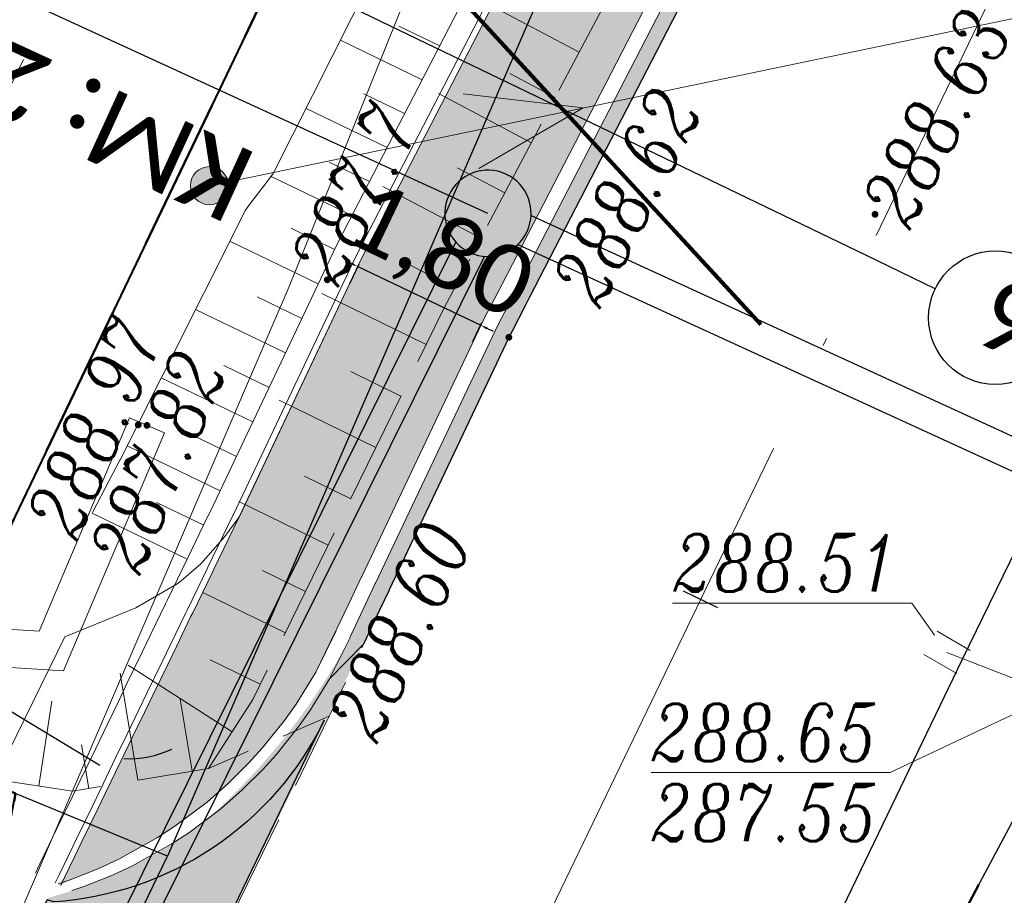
# Model space of a CAD drawing. Header units: metres. Extents: x -1 to 7476305, y 0 to 5497191.
# Tile 84 of 115: x 7475223 to 7475236, y 5497001 to 5497012. Entities that reach past the tile are written whole.
import ezdxf
from ezdxf.enums import TextEntityAlignment as Align

# ---------------------------------------------------------------- set-up
doc = ezdxf.new("R2010")
doc.units = ezdxf.units.M
for name, pattern in [('420-500', [1.5, 1, -0.5]), ('ACAD_ISO04W100', [30, 24, -3, 0, -3]), ('EGBO02-500', [2.5, 1.5, -1]), ('KTJZ01-500', [2, 1.5, -0.5])]:
    doc.linetypes.add(name, pattern=pattern)
for name, color, linetype, lineweight, true_color in [('BUBZ01_1', 7, 'Continuous', 5, 0x0a0909), ('BUIB02_01', 7, 'Continuous', 5, 0x0a0909), ('EGBD03', 7, 'Continuous', 5, 0x0a0909), ('EGBO02', 7, 'Continuous', 5, 0x0a0909), ('KTJZ01', 7, 'Continuous', 5, 0x0a0909), ('KTKR01', 7, 'Continuous', 5, 0x0a0909), ('RTPW01', 7, 'Continuous', 5, 0x0a0909), ('RTPW02', 7, 'Continuous', 5, 0x0a0909), ('suepnn', 7, 'Continuous', 5, 0x0a0909), ('SUPG_01', 7, 'Continuous', 5, 0x0a0909), ('SUPK_01', 7, 'Continuous', 5, 0x0a0909), ('SUSM04_01_T', 7, 'Continuous', 5, 0x0a0909), ('SUUS05', 7, 'Continuous', 5, 0x0a0909), ('SUUS15_05_K', 7, 'Continuous', 5, 0x0a0909)]:
    doc.layers.add(name, color=color, linetype=linetype, lineweight=lineweight, true_color=true_color)
for name, color, linetype in [('C-DROGI-KORYTARZE', 7, 'Continuous'), ('C-DROGI-PRZEKROJE', 7, 'Continuous'), ('C-DROGI-SYTUACJA', 7, 'Continuous'), ('C-DROGI-SYTUACJA-ETYKIETY', 7, 'Continuous'), ('C-SIECI-RURY', 150, 'Continuous'), ('C-SIECI-STRUKTURY', 150, 'Continuous'), ('C-SIECI-STRUKTURY-ETYKIETY', 154, 'Continuous'), ('D_ naprawakonstrukcji', 7, 'Continuous'), ('D_Granice pasa drogowego', 30, '420-500'), ('D_Linia charakterystyczna', 10, 'Continuous'), ('D_Skarpa przy palisadach', 7, 'Continuous'), ('D_wymiary', 7, 'Continuous'), ('S-5_wymiary', 6, 'Continuous')]:
    doc.layers.add(name, color=color, linetype=linetype)
for name, color, linetype, lineweight in [('C-ROAD-TEXT', 1, 'Continuous', 13), ('S-1_proj_obrzeze', 11, 'Continuous', 30), ('S-5_opis_poprzeczka', 7, 'Continuous', 25)]:
    doc.layers.add(name, color=color, linetype=linetype, lineweight=lineweight)
doc.styles.add('! rom po 1.8mm', font='calibri.ttf', dxfattribs={"height": 0.9})
doc.styles.add('KAMIL', font='calibri.ttf', dxfattribs={"height": 0.75})
doc.styles.add('romans_pochyl', font='calibri.ttf', dxfattribs={"height": 0.75})
doc.styles.add('Style-ITALIC_1250', font='ITALIC_1250.shx')
doc.dimstyles.new('! 500', dxfattribs={"dimscale": 5, "dimtxt": 0.9, "dimasz": 0.18, "dimexe": 0.08, "dimexo": 0.04, "dimgap": 0.07, "dimtad": 1, "dimzin": 1, "dimtxsty": '! rom po 1.8mm', "dimcen": 0.09, "dimclrd": 256, "dimclre": 256, "dimclrt": 256, "dimazin": 1, "dimtfac": 1, "dimtix": 1, "dimtmove": 1, "dimatfit": 1, "dimfxl": 0.2, "dimlwd": -1, "dimlwe": -1, "dimarcsym": 0})

# ---------------------------------------------------------------- blocks, each defined once
blk = doc.blocks.new('*D103')
at = {"layer": 'D_wymiary', "transparency": 16777216}
for p, q in [((7475227.459, 5497009.009), (7475227.378, 5497009.047)), ((7475227.439, 5497008.757), (7475227.558, 5497009.006)), ((7475227.541, 5497008.97), (7475229.151, 5497008.201)), ((7475229.049, 5497007.988), (7475229.168, 5497008.237)), ((7475229.232, 5497008.162), (7475229.313, 5497008.123))]:
    blk.add_line(p, q, dxfattribs=at)
at = {"layer": 'D_wymiary', "lineweight": 30, "transparency": 16777216}
for points in [[(7475227.466, 5497009.022), (7475227.453, 5497008.995), (7475227.541, 5497008.97)], [(7475229.238, 5497008.176), (7475229.225, 5497008.148), (7475229.151, 5497008.201)]]:
    blk.add_solid(points, dxfattribs=at)
at = {"layer": 'Defpoints', "color": 0, "lineweight": 30, "transparency": 16777216}
for p in [(7475227.43, 5497008.738, 288.74), (7475229.151, 5497008.201), (7475229.04, 5497007.97, 288.712)]:
    blk.add_point(p, dxfattribs=at)
at = {"layer": 'D_wymiary', "lineweight": 30, "transparency": 16777216, "insert": (7475228.6, 5497009.118), "char_height": 0.9, "attachment_point": 5, "rotation": 334.4728, "style": '! rom po 1.8mm'}
blk.add_mtext('1,80', dxfattribs=at)
blk = doc.blocks.new('*D107')
at = {"layer": 'D_Skarpa przy palisadach', "transparency": 16777216}
for p, q in [((7475202.219, 5497015.798), (7475239.616, 5497077.7)), ((7475261.652, 5497064.493), (7475239.628, 5497077.798)), ((7475224.163, 5497002.436), (7475202.139, 5497015.741))]:
    blk.add_line(p, q, dxfattribs=at)
at = {"layer": 'D_Skarpa przy palisadach', "lineweight": 30, "transparency": 16777216}
for points in [[(7475239.603, 5497077.708), (7475239.629, 5497077.692), (7475239.662, 5497077.777)], [(7475202.207, 5497015.805), (7475202.232, 5497015.79), (7475202.173, 5497015.721)]]:
    blk.add_solid(points, dxfattribs=at)
at = {"layer": 'Defpoints', "color": 0, "lineweight": 30, "transparency": 16777216}
for p in [(7475239.662, 5497077.777), (7475261.669, 5497064.482), (7475224.18, 5497002.426)]:
    blk.add_point(p, dxfattribs=at)
at = {"layer": 'D_Skarpa przy palisadach', "lineweight": 30, "transparency": 16777216, "insert": (7475219.717, 5497047.474), "char_height": 0.9, "attachment_point": 5, "rotation": 58.8631, "style": '! rom po 1.8mm'}
blk.add_mtext('Miejsce do wymijania sie osób ze szczególnymi potrzebami\\Pdł. 72,50m', dxfattribs=at)
blk = doc.blocks.new('510_1')
at = {"layer": 'SUSM04_01_T', "linetype": 'Continuous', "lineweight": 13, "true_color": 0x7a7a7a}
h = blk.add_hatch(color=8, dxfattribs=at)
edge = h.paths.add_edge_path()
edge.add_arc((0, 0), 0.25, 0, 360)
at = {"layer": 'SUSM04_01_T', "color": 18, "linetype": 'Continuous', "lineweight": 13, "true_color": 0x0a0909}
blk.add_circle((0, 0), 0.25, dxfattribs=at)
blk = doc.blocks.new('RTPW02')
at = {"layer": 'RTPW02', "linetype": 'Continuous', "lineweight": 13, "true_color": 0x0a0909}
h = blk.add_hatch(color=18, dxfattribs=at)
edge = h.paths.add_edge_path()
edge.add_arc((0, 0), 0.045, 0, 360)
blk = doc.blocks.new('RTPW01')
at = {"layer": 'RTPW01', "linetype": 'Continuous', "lineweight": 13, "true_color": 0x0a0909}
h = blk.add_hatch(color=18, dxfattribs=at)
edge = h.paths.add_edge_path()
edge.add_arc((0, 0), 0.045, 0, 360)
blk = doc.blocks.new('MDCP_klauzula')
at = {"layer": 'BUBZ01_1', "color": 252, "linetype": 'Continuous', "lineweight": 18}
for p, q in [((7475229.285, 5497012.388), (7475230.441, 5497011.777)), ((7475229.534, 5497011.498), (7475230.128, 5497011.184)), ((7475228.597, 5497011.235), (7475229.815, 5497010.592)), ((7475228.841, 5497010.265), (7475229.467, 5497009.934)), ((7475227.871, 5497010.019), (7475229.154, 5497009.341)), ((7475228.148, 5497009.031), (7475228.806, 5497008.683)), ((7475227.07, 5497008.616), (7475228.436, 5497007.948)), ((7475227.449, 5497007.596), (7475228.107, 5497007.275)), ((7475226.512, 5497007.219), (7475227.778, 5497006.601)), ((7475226.841, 5497006.224), (7475227.448, 5497005.927)), ((7475225.983, 5497005.892), (7475227.152, 5497005.32)), ((7475226.294, 5497004.989), (7475226.856, 5497004.714)), ((7475225.509, 5497004.704), (7475226.592, 5497004.175)), ((7475225.606, 5497003.822), (7475226.263, 5497003.501)), ((7475224.535, 5497003.749), (7475225.895, 5497002.879)), ((7475224.427, 5497003.645), (7475224.66, 5497002.244)), ((7475223.533, 5497003.278), (7475223.364, 5497002.169)), ((7475225.216, 5497003.305), (7475225.373, 5497002.362)), ((7475223.923, 5497002.709), (7475224.019, 5497002.137))]:
    blk.add_line(p, q, dxfattribs=at)
at = {"layer": 'BUIB02_01', "color": 252, "linetype": 'Continuous', "lineweight": 18}
blk.add_line((7475225.009, 5497006.792), (7475224.549, 5497006.988), dxfattribs=at)
at = {"layer": 'BUIB02_01', "color": 252, "linetype": 'Continuous', "lineweight": 18, "flags": 128}
for points in [[(7475212.498, 5497013.862), (7475212.259, 5497010.952), (7475213.901, 5497006.722), (7475216.297, 5497005.109), (7475217.556, 5497004.648), (7475219.573, 5497003.934), (7475223.688, 5497003.675), (7475225.009, 5497006.792)], [(7475212.996, 5497013.822), (7475212.767, 5497011.026), (7475214.311, 5497007.05), (7475216.525, 5497005.557), (7475217.726, 5497005.118), (7475219.675, 5497004.428), (7475223.366, 5497004.197), (7475224.549, 5497006.988)]]:
    blk.add_lwpolyline(points, dxfattribs=at)
at = {"layer": 'EGBD03', "color": 96, "linetype": 'Continuous', "lineweight": 30, "flags": 128}
blk.add_lwpolyline([(7475195.322, 5497011.875), (7475204.23, 5497005.84), (7475212.67, 5497002.75), (7475220.52, 5496999.87), (7475222.491, 5496999.056), (7475223.74, 5496998.54), (7475225.05, 5497001.25)], dxfattribs=at)
at = {"layer": 'KTJZ01', "color": 252, "linetype": 'KTJZ01-500', "lineweight": 18, "flags": 128}
for points in [[(7474940.948, 5496678.227), (7474942.744, 5496679.768), (7474947.468, 5496684.472), (7474951.738, 5496688.783), (7474958.027, 5496695.193), (7474962.097, 5496699.235), (7474965.673, 5496702.794), (7474969.754, 5496707.034), (7474981.843, 5496719.552), (7474986.871, 5496724.456), (7474990.284, 5496728.016), (7474993.046, 5496730.57), (7474995.803, 5496733.399), (7474999.755, 5496737.308), (7475005.043, 5496742.399), (7475009.082, 5496746.263), (7475016.386, 5496752.922), (7475018.661, 5496754.834), (7475020.089, 5496756.127), (7475022.831, 5496758.571), (7475025.815, 5496761.182), (7475031.927, 5496766.616), (7475037.923, 5496771.877), (7475045.276, 5496778.075), (7475048.776, 5496780.871), (7475053.275, 5496784.409), (7475057.865, 5496787.982), (7475065.68, 5496793.821), (7475071.675, 5496798.251), (7475080.197, 5496804.617), (7475085.951, 5496808.863), (7475092.068, 5496813.415), (7475094.463, 5496815.318), (7475099.029, 5496818.877), (7475104.515, 5496823.229), (7475105.014, 5496823.868), (7475110.261, 5496828.106), (7475116.671, 5496833.487), (7475121.299, 5496837.758), (7475127.388, 5496843.57), (7475133.626, 5496849.85), (7475138.23, 5496854.845), (7475143.855, 5496861.074), (7475148.205, 5496866.026), (7475154.747, 5496873.863), (7475160.368, 5496880.935), (7475164.02, 5496885.897), (7475167.465, 5496890.774), (7475169.395, 5496893.556), (7475177.645, 5496905.781), (7475183.716, 5496915.79), (7475187.356, 5496922.37), (7475191.312, 5496929.431), (7475194.505, 5496935.684), (7475198.366, 5496943.242), (7475201.584, 5496949.716), (7475204.91, 5496956.567), (7475209.898, 5496967.043), (7475214.268, 5496976.102), (7475219.085, 5496986.161), (7475221.068, 5496990.37), (7475223.563, 5496995.716), (7475227.167, 5497003.081), (7475229.52, 5497008.043), (7475233.202, 5497015.17), (7475236.644, 5497022.005), (7475242.538, 5497033.041), (7475245.538, 5497037.898), (7475247.914, 5497042.007), (7475248.707, 5497043.191), (7475252.159, 5497048.588), (7475253.518, 5497050.557), (7475256.496, 5497054.779), (7475262.407, 5497062.145), (7475264.477, 5497064.71), (7475272.511, 5497072.714), (7475276.959, 5497077.087), (7475283.019, 5497082.422), (7475288.616, 5497087.275), (7475294.096, 5497092.097)], [(7475225.587, 5497002.398), (7475226.164, 5497003.299), (7475228.667, 5497008.42), (7475231.345, 5497013.488)], [(7475215.215, 5497005.069), (7475219.322, 5497003.409), (7475221.892, 5497002.394), (7475223.805, 5497002.101), (7475225.587, 5497002.398), (7475227.167, 5497003.081)]]:
    blk.add_lwpolyline(points, dxfattribs=at)
at = {"layer": 'suepnn', "color": 1, "linetype": 'Continuous', "lineweight": 13, "true_color": 0xfa0000}
blk.add_line((7475243.96, 5497013.85), (7475225.598, 5497010.029), dxfattribs=at)
at = {"layer": 'suepnn', "color": 1, "linetype": 'Continuous', "lineweight": 13, "true_color": 0xfa0000, "flags": 128}
blk.add_lwpolyline([(7475228.923, 5497011.232), (7475230.493, 5497011.048), (7475229.126, 5497010.253)], dxfattribs=at)
at = {"layer": 'SUUS05', "color": 252, "linetype": 'Continuous', "lineweight": 18, "flags": 128}
blk.add_lwpolyline([(7475235.258, 5497003.918), (7475234.797, 5497004.564), (7475234.647, 5497004.564)], dxfattribs=at)
at = {"layer": 'SUUS15_05_K', "color": 252, "linetype": 'Continuous', "lineweight": 18, "flags": 128}
blk.add_lwpolyline([(7475236.651, 5497003.354), (7475234.515, 5497002.344), (7475234.365, 5497002.344)], dxfattribs=at)
at = {"layer": 'RTPW01', "color": 252, "linetype": 'Continuous', "lineweight": 18}
blk.add_blockref('RTPW01', (7475227.142, 5497008.797), dxfattribs=at)
at = {"layer": 'RTPW02', "color": 252, "linetype": 'Continuous', "lineweight": 18}
for p in [(7475234.317, 5497009.654), (7475229.52, 5497008.043), (7475224.665, 5497006.897), (7475224.779, 5497006.89), (7475227.252, 5497003.173)]:
    blk.add_blockref('RTPW02', p, dxfattribs=at)
at = {"layer": 'SUSM04_01_T', "color": 252, "linetype": 'Continuous', "lineweight": 18}
blk.add_blockref('510_1', (7475225.598, 5497010.029), dxfattribs=at)
at = {"layer": 'RTPW01', "color": 252, "linetype": 'Continuous', "lineweight": 18, "style": 'Style-ITALIC_1250', "width": 0.8}
blk.add_text('287.7', height=0.75, rotation=63.0676, dxfattribs=at).set_placement((7475227.282, 5497008.682))
at = {"layer": 'RTPW02', "color": 252, "linetype": 'Continuous', "lineweight": 18, "style": 'Style-ITALIC_1250', "width": 0.8}
for s, rotation, p in [('288.63', 62.6301, (7475234.768, 5497009.43)), ('288.62', 62.6301, (7475230.71, 5497008.396)), ('288.97', 67.0312, (7475223.858, 5497005.354)), ('287.82', 67.0312, (7475224.681, 5497004.905)), ('288.60', 64.6295, (7475227.788, 5497002.701))]:
    blk.add_text(s, height=0.75, rotation=rotation, dxfattribs=at).set_placement(p)
at = {"layer": 'SUUS05', "color": 252, "linetype": 'Continuous', "lineweight": 18, "style": 'Style-ITALIC_1250', "width": 0.8}
blk.add_text('%%u288.51%%U', height=0.75, dxfattribs=at).set_placement((7475234.647, 5497004.714), align=Align.RIGHT)
at = {"layer": 'SUUS15_05_K', "color": 36, "linetype": 'Continuous', "lineweight": 13, "true_color": 0x803300, "style": 'Style-ITALIC_1250', "width": 0.8}
blk.add_text('%%u288.65%%U', height=0.75, dxfattribs=at).set_placement((7475234.365, 5497002.494), align=Align.RIGHT)
blk.add_text('%%o287.55%%O', height=0.75, dxfattribs=at).set_placement((7475234.365, 5497002.194), align=Align.TOP_RIGHT)
at = {"color": 252, "linetype": 'Continuous', "lineweight": 13}
blk.add_wipeout([(7475235.224, 5497003.36), (7475235.725, 5497004.226), (7475235.292, 5497004.476), (7475234.791, 5497003.61)], dxfattribs=at).dxf.layer = 'SUUS05'
at = {"layer": 'EGBD03', "color": 96, "linetype": 'Continuous', "lineweight": 30, "flags": 128}
for points in [[(7475224.229, 5496974.661), (7475234.774, 5496999.181), (7475244.883, 5497018.143), (7475247.158, 5497021.622), (7475253.509, 5497032.362), (7475263.655, 5497046.357), (7475275.03, 5497059.7), (7475278.404, 5497063.267), (7475280.249, 5497065.127), (7475283.737, 5497068.192)], [(7475248.447, 5497051.193), (7475240.44, 5497036.82), (7475225.05, 5497001.25), (7475221.6, 5497002.67), (7475236.851, 5497034.5)]]:
    blk.add_lwpolyline(points, dxfattribs=at)
at = {"layer": 'EGBO02', "color": 252, "linetype": 'EGBO02-500', "lineweight": 18, "flags": 128}
blk.add_lwpolyline([(7475297.538, 5497103.825), (7475279.855, 5497088.323), (7475266.998, 5497076.027), (7475254.649, 5497064.001), (7475244.334, 5497052.497), (7475235.016, 5497036.119), (7475229.48, 5497025.04), (7475224.511, 5497014.388), (7475213.924, 5496993.12), (7475205.301, 5496976.039), (7475191.153, 5496949.431), (7475170.683, 5496910.712), (7475164.472, 5496899.278), (7475155.778, 5496887.844), (7475138.024, 5496865.445)], dxfattribs=at)
at = {"layer": 'KTKR01', "color": 252, "linetype": 'Continuous', "lineweight": 18, "flags": 128}
blk.add_lwpolyline([(7475212.28, 5496955.66), (7475218.78, 5496969.22), (7475219.24, 5496970.13), (7475226.16, 5496984.53), (7475235.46, 5497003.82), (7475237.52, 5497008.04), (7475240.69, 5497014.3), (7475241.14, 5497015.22), (7475244.36, 5497021.44), (7475244.83, 5497022.29), (7475247.7, 5497027.63), (7475248.4, 5497028.94), (7475252.58, 5497036.21)], dxfattribs=at)
at = {"layer": 'SUPG_01', "color": 52, "linetype": 'Continuous', "lineweight": 13, "true_color": 0xbebf00, "flags": 128}
blk.add_lwpolyline([(7475235.521, 5497031.239), (7475235.7, 5497031.15), (7475235.61, 5497030.971), (7475231.133, 5497019.838), (7475226.643, 5497008.71), (7475223.104, 5497000.476), (7475223.03, 5497000.29), (7475223.213, 5497000.21), (7475223.401, 5497000.14), (7475234.08, 5496995.14), (7475234.263, 5496995.037), (7475235.477, 5496994.352), (7475235.66, 5496994.27), (7475235.583, 5496994.085), (7475230.47, 5496983.229), (7475225.216, 5496972.441), (7475219.985, 5496961.641), (7475214.723, 5496950.856)], dxfattribs=at)
at = {"layer": 'SUPK_01', "color": 36, "linetype": 'Continuous', "lineweight": 13, "true_color": 0x803300, "flags": 128}
blk.add_lwpolyline([(7475249.55, 5497029.14), (7475236.72, 5497003.35), (7475235.258, 5497003.918)], dxfattribs=at)
at = {"layer": 'SUUS05', "color": 252, "linetype": 'Continuous', "lineweight": 13}
for p, q in [((7475235.129, 5497004.195), (7475235.562, 5497003.944)), ((7475235.387, 5497003.641), (7475234.954, 5497003.892))]:
    blk.add_line(p, q, dxfattribs=at)
blk = doc.blocks.new('AeccTickLine')
at = {"color": 0, "linetype": 'ByBlock', "lineweight": -2}
blk.add_line((0, 1), (0, -1), dxfattribs=at)
blk = doc.blocks.new('kolo')
at = {"layer": 'S-5_wymiary'}
blk.add_circle((-0.91, 0), 0.91, dxfattribs=at)

msp = doc.modelspace()

# ---------------------------------------------------------------- hatches: boundary and pattern name
at = {"layer": 'D_ naprawakonstrukcji', "lineweight": 30, "transparency": 33554687}
h = msp.add_hatch(color=8, dxfattribs=at)
h.dxf.hatch_style = 1
edge = h.paths.add_edge_path()
edge.add_arc((7475227.007, 5497002.972), 1.213, 60.1372, 69.2017)
edge.add_arc((7475219.883, 5497008.14), 8.564, 310.6819, 331.8982, ccw=False)
edge.add_arc((7475221.887, 5497006.622), 6.13, 285.7308, 305.7229, ccw=False)
edge.add_line((7475223.549, 5497000.722), (7475223.487, 5497000.705))
edge.add_line((7475223.487, 5497000.705), (7475223.154, 5497000.088))
edge.add_line((7475223.154, 5497000.088), (7475225.216, 5496999.12))
edge.add_line((7475225.216, 5496999.12), (7475227.611, 5497004.024))

# ---------------------------------------------------------------- linework, layer by layer
at = {"layer": 'D_ naprawakonstrukcji', "color": 8, "lineweight": 30, "elevation": 288.535, "flags": 128}
msp.add_lwpolyline([(7475223.555, 5497000.65), (7475223.471, 5497000.677), (7475223.154, 5497000.088), (7475225.216, 5496999.12), (7475227.102, 5497003.032, -0.269375), (7475223.555, 5497000.65)], format="xyb", dxfattribs=at)
at = {"layer": 'D_ naprawakonstrukcji', "color": 18, "true_color": 0x000000, "elevation": 288.829, "flags": 128}
msp.add_lwpolyline([(7475224.478, 5497002.527, 0.121228), (7475225.107, 5497002.651, 0.083879)], format="xyb", dxfattribs=at)
at = {"layer": 'D_Granice pasa drogowego', "lineweight": 50, "ltscale": 2, "flags": 128}
msp.add_lwpolyline([(7474871.194, 5496602.021), (7474875.844, 5496605.985), (7474886.51, 5496614.328), (7474893.187, 5496619.551), (7474906.364, 5496629.859), (7474908.002, 5496630.38), (7474914.804, 5496638.74), (7474928.905, 5496651.777), (7474946.406, 5496669.552), (7474957.321, 5496680.639), (7474994.148, 5496718.045), (7475014.642, 5496738.841), (7475028.014, 5496750.844), (7475033.755, 5496755.998), (7475037.841, 5496759.479), (7475046.672, 5496767.002), (7475050.423, 5496770.198), (7475056.626, 5496775.2), (7475065.197, 5496781.478), (7475069.506, 5496784.668), (7475083.953, 5496795.64), (7475091.313, 5496801.229), (7475097.69, 5496806.073), (7475103.398, 5496810.407), (7475110.576, 5496816.081), (7475114.68, 5496819.326), (7475120.064, 5496824.042), (7475130.991, 5496833.37), (7475144.36, 5496846.35), (7475159.914, 5496864.742), (7475165.321, 5496871.433), (7475168.549, 5496875.377), (7475175.09, 5496884.328), (7475189.457, 5496903.989), (7475193.179, 5496911.075), (7475198.108, 5496920.456), (7475202.904, 5496929.586), (7475209.984, 5496944.676), (7475224.229, 5496974.661), (7475228.871, 5496985.456), (7475234.774, 5496999.181), (7475235.211, 5497000), (7475244.883, 5497018.143), (7475247.158, 5497021.622), (7475253.509, 5497032.362), (7475263.655, 5497046.357), (7475275.03, 5497059.7), (7475278.404, 5497063.267), (7475280.249, 5497065.127), (7475283.737, 5497068.192), (7475289.77, 5497074.68), (7475292.049, 5497076.649), (7475298.288, 5497082.039), (7475318.081, 5497097.784), (7475318.6, 5497101.12), (7475308.342, 5497109.277), (7475299.764, 5497105.915), (7475300.031, 5497102.685), (7475290.434, 5497094.878), (7475285.765, 5497091.08), (7475277.631, 5497083.259), (7475263.588, 5497069.572), (7475259.571, 5497065.54), (7475255.16, 5497060.7), (7475248.447, 5497051.193), (7475241.071, 5497040.575), (7475236.851, 5497034.5), (7475232.87, 5497026.192), (7475228.603, 5497017.286), (7475222.129, 5497003.773), (7475221.6, 5497002.67), (7475223.058, 5497002.07), (7475222.491, 5496999.056), (7475222.104, 5496998.239), (7475217.488, 5496988.479), (7475214.662, 5496982.503), (7475211.997, 5496976.871), (7475210.402, 5496973.497), (7475207.108, 5496966.534), (7475200.594, 5496952.761), (7475195.041, 5496942.357), (7475186.706, 5496926.741), (7475181.863, 5496917.665), (7475180.812, 5496915.697), (7475174.258, 5496906.159), (7475161.354, 5496887.311), (7475156.287, 5496881.059), (7475137.148, 5496857.357), (7475129.378, 5496848.794), (7475126.377, 5496845.473), (7475122.357, 5496841.906), (7475113.346, 5496833.897), (7475108.201, 5496829.327), (7475103.572, 5496825.562), (7475101.251, 5496823.675), (7475097.151, 5496820.343), (7475092.412, 5496817.061), (7475083.189, 5496810.712), (7475063.35, 5496796.429), (7475055.25, 5496790.597), (7475035.25, 5496773.04), (7475032.26, 5496770.67), (7475010.572, 5496750.962), (7475002.025, 5496743.149), (7474993.311, 5496735.182), (7474991.33, 5496733.29), (7474987.11, 5496729.262), (7474981.728, 5496724.125), (7474978.688, 5496721.224), (7474975.041, 5496717.744), (7474967.615, 5496710.352), (7474955.357, 5496698.026), (7474948.808, 5496691.442), (7474943.173, 5496685.776), (7474941.426, 5496684.019), (7474940.056, 5496682.642), (7474939.655, 5496682.287), (7474931.483, 5496675.053), (7474923.147, 5496667.674), (7474919.881, 5496664.783), (7474908.976, 5496655.13), (7474905.9, 5496652.407), (7474901.86, 5496653.48)], dxfattribs=at)

# ---------------------------------------------------------------- dimensions: what is measured, and where the dimension line sits
at = {"layer": 'D_Skarpa przy palisadach', "color": 18, "lineweight": 30, "true_color": 0x000000}
dim = msp.add_aligned_dim(p1=(7475224.18, 5497002.426), p2=(7475261.669, 5497064.482), distance=25.711, text='Miejsce do wymijania sie osób ze szczególnymi potrzebami\\Pdł. <>m', dimstyle='! 500', override={"dimscale": 0.5}, dxfattribs=at)
dim.commit()
dim.dimension.update_dxf_attribs({"geometry": '*D107', "text_midpoint": (7475219.717, 5497047.474)})
at = {"layer": 'D_wymiary', "color": 18, "lineweight": 30, "true_color": 0x000000}
dim = msp.add_aligned_dim(p1=(7475227.43, 5497008.738, 288.74), p2=(7475229.04, 5497007.97, 288.712), distance=0.256, text='1,80', dimstyle='! 500', override={"dimscale": 0.5}, dxfattribs=at)
dim.commit()
dim.dimension.update_dxf_attribs({"geometry": '*D103', "text_midpoint": (7475228.6, 5497009.118)})

# ---------------------------------------------------------------- next in the draw order: block references
at = {"layer": 'RTPW01', "color": 18, "lineweight": 30, "true_color": 0x000000}
msp.add_blockref('MDCP_klauzula', (0, 0), dxfattribs=at)

# ---------------------------------------------------------------- next in the draw order: hatches: boundary and pattern name
at = {"layer": 'C-DROGI-KORYTARZE', "linetype": 'Continuous', "lineweight": -3, "true_color": 0xfeeab9}
for points in [[(7475266.288, 5497067.079), (7475264.195, 5497064.993), (7475264.179, 5497064.977), (7475262.381, 5497062.75), (7475262.361, 5497062.725), (7475262.103, 5497062.405), (7475262.085, 5497062.383), (7475261.054, 5497061.098), (7475261.05, 5497061.093), (7475260.448, 5497060.343), (7475260.443, 5497060.336), (7475256.208, 5497055.059), (7475256.174, 5497055.017), (7475253.225, 5497050.836), (7475253.187, 5497050.782), (7475251.859, 5497048.857), (7475251.824, 5497048.807), (7475251.556, 5497048.387), (7475251.535, 5497048.355), (7475248.403, 5497043.456), (7475248.371, 5497043.409), (7475247.588, 5497042.239), (7475247.578, 5497042.225), (7475247.481, 5497042.056), (7475247.46, 5497042.019), (7475245.202, 5497038.116), (7475245.194, 5497038.102), (7475245.115, 5497037.964), (7475245.11, 5497037.956), (7475242.252, 5497033.337), (7475242.185, 5497033.229), (7475236.314, 5497022.236), (7475236.291, 5497022.193), (7475235.164, 5497019.955), (7475235.151, 5497019.93), (7475233.318, 5497016.289), (7475233.305, 5497016.264), (7475232.894, 5497015.445), (7475232.842, 5497015.344), (7475229.431, 5497008.741), (7475229.374, 5497008.632), (7475229.202, 5497008.299), (7475229.16, 5497008.217), (7475227.593, 5497004.913), (7475227.592, 5497004.911), (7475227.59, 5497004.906), (7475227.461, 5497004.635), (7475227.264, 5497004.219), (7475227.255, 5497004.199), (7475225.64, 5497004.978), (7475225.65, 5497004.998), (7475225.85, 5497005.413), (7475225.981, 5497005.682), (7475225.984, 5497005.686), (7475225.986, 5497005.689), (7475227.552, 5497008.992), (7475227.591, 5497009.076), (7475227.763, 5497009.409), (7475227.82, 5497009.518), (7475231.232, 5497016.12), (7475231.283, 5497016.222), (7475231.726, 5497017.102), (7475231.739, 5497017.127), (7475233.572, 5497020.768), (7475233.585, 5497020.793), (7475234.712, 5497023.031), (7475234.734, 5497023.075), (7475240.605, 5497034.067), (7475240.665, 5497034.18), (7475243.605, 5497038.932), (7475243.61, 5497038.94), (7475243.69, 5497039.078), (7475243.698, 5497039.092), (7475245.955, 5497042.996), (7475245.976, 5497043.032), (7475246.074, 5497043.201), (7475246.082, 5497043.216), (7475246.867, 5497044.385), (7475246.898, 5497044.433), (7475250.031, 5497049.331), (7475250.051, 5497049.363), (7475250.324, 5497049.789), (7475250.357, 5497049.841), (7475251.703, 5497051.792), (7475251.741, 5497051.847), (7475254.73, 5497056.084), (7475254.761, 5497056.128), (7475259.053, 5497061.476), (7475259.058, 5497061.483), (7475259.669, 5497062.244), (7475259.672, 5497062.249), (7475260.717, 5497063.551), (7475260.735, 5497063.573), (7475260.997, 5497063.897), (7475261.017, 5497063.922), (7475262.839, 5497066.18), (7475262.853, 5497066.197), (7475264.975, 5497068.311), (7475266.288, 5497067.079)], [(7475227.258, 5497004.198), (7475226.99, 5497003.658), (7475226.965, 5497003.615), (7475226.732, 5497003.241), (7475226.579, 5497003.024), (7475226.29, 5497002.664), (7475226.115, 5497002.47), (7475225.847, 5497002.204), (7475225.566, 5497001.958), (7475225.145, 5497001.642), (7475224.918, 5497001.493), (7475224.409, 5497001.21), (7475224.147, 5497001.088), (7475223.771, 5497000.939), (7475223.65, 5497000.867), (7475223.614, 5497000.885), (7475223.701, 5497000.972), (7475223.831, 5497001.24), (7475223.928, 5497001.441), (7475224.136, 5497001.87), (7475224.237, 5497002.08), (7475224.441, 5497002.501), (7475224.591, 5497002.81), (7475224.746, 5497003.131), (7475224.855, 5497003.356), (7475225.051, 5497003.761), (7475225.165, 5497003.996), (7475225.356, 5497004.391), (7475225.378, 5497004.436), (7475225.64, 5497004.978), (7475227.258, 5497004.198)]]:
    msp.add_hatch(color=254, dxfattribs=at).paths.add_polyline_path(points, flags=0)
at = {"layer": 'C-DROGI-PRZEKROJE', "linetype": 'Continuous', "lineweight": -3}
msp.add_hatch(color=5, dxfattribs=at).paths.add_polyline_path([(7475266.58, 5497066.805), (7475264.492, 5497064.725), (7475264.477, 5497064.71), (7475262.685, 5497062.489), (7475262.664, 5497062.464), (7475262.407, 5497062.145), (7475262.389, 5497062.123), (7475261.361, 5497060.842), (7475261.358, 5497060.838), (7475260.757, 5497060.089), (7475260.752, 5497060.082), (7475256.53, 5497054.821), (7475256.496, 5497054.779), (7475253.556, 5497050.611), (7475253.518, 5497050.557), (7475252.194, 5497048.638), (7475252.159, 5497048.588), (7475251.891, 5497048.169), (7475251.871, 5497048.137), (7475248.739, 5497043.239), (7475248.707, 5497043.191), (7475247.923, 5497042.021), (7475247.914, 5497042.007), (7475247.817, 5497041.838), (7475247.795, 5497041.802), (7475245.538, 5497037.898), (7475245.53, 5497037.884), (7475245.45, 5497037.746), (7475245.445, 5497037.738), (7475242.605, 5497033.15), (7475242.538, 5497033.041), (7475236.667, 5497022.049), (7475236.644, 5497022.005), (7475235.517, 5497019.767), (7475235.504, 5497019.742), (7475233.671, 5497016.102), (7475233.659, 5497016.077), (7475233.254, 5497015.271), (7475233.202, 5497015.17), (7475229.791, 5497008.568), (7475229.734, 5497008.458), (7475229.563, 5497008.125), (7475229.52, 5497008.043), (7475227.953, 5497004.739), (7475227.952, 5497004.737), (7475227.95, 5497004.732), (7475227.822, 5497004.462), (7475227.624, 5497004.045), (7475227.615, 5497004.026), (7475227.434, 5497004.113), (7475227.444, 5497004.132), (7475227.641, 5497004.549), (7475227.77, 5497004.819), (7475227.772, 5497004.824), (7475227.773, 5497004.827), (7475229.339, 5497008.13), (7475229.382, 5497008.212), (7475229.554, 5497008.545), (7475229.61, 5497008.655), (7475233.021, 5497015.257), (7475233.074, 5497015.358), (7475233.482, 5497016.171), (7475233.494, 5497016.196), (7475235.327, 5497019.836), (7475235.34, 5497019.861), (7475236.467, 5497022.099), (7475236.49, 5497022.143), (7475242.361, 5497033.135), (7475242.428, 5497033.244), (7475245.277, 5497037.847), (7475245.282, 5497037.856), (7475245.362, 5497037.993), (7475245.37, 5497038.007), (7475247.627, 5497041.911), (7475247.648, 5497041.947), (7475247.746, 5497042.116), (7475247.755, 5497042.13), (7475248.539, 5497043.3), (7475248.571, 5497043.348), (7475251.703, 5497048.246), (7475251.723, 5497048.278), (7475251.991, 5497048.698), (7475252.026, 5497048.748), (7475253.352, 5497050.67), (7475253.39, 5497050.724), (7475256.335, 5497054.898), (7475256.368, 5497054.94), (7475260.597, 5497060.209), (7475260.602, 5497060.216), (7475261.204, 5497060.966), (7475261.207, 5497060.97), (7475262.237, 5497062.253), (7475262.255, 5497062.275), (7475262.512, 5497062.595), (7475262.533, 5497062.62), (7475264.328, 5497064.844), (7475264.343, 5497064.859), (7475266.434, 5497066.942), (7475266.58, 5497066.805)], flags=0)

# ---------------------------------------------------------------- next in the draw order: linework, layer by layer
at = {"layer": 'C-DROGI-KORYTARZE', "color": 34, "linetype": 'Continuous', "lineweight": 15}
for p, q in [((7475228.614, 5497011.861, 288.736), (7475228.077, 5497012.12, 288.338)), ((7475228.385, 5497011.417, 288.729), (7475227.314, 5497011.933, 287.936)), ((7475228.155, 5497010.973, 288.721), (7475227.622, 5497011.23, 288.327)), ((7475227.926, 5497010.529, 288.714), (7475226.864, 5497011.04, 287.928)), ((7475227.696, 5497010.084, 288.706), (7475227.168, 5497010.339, 288.315)), ((7475227.466, 5497009.64, 288.705), (7475226.407, 5497010.151, 287.92)), ((7475227.238, 5497009.195, 288.761), (7475226.667, 5497009.471, 288.338)), ((7475227.024, 5497008.743, 288.763), (7475225.865, 5497009.303, 287.905)), ((7475226.81, 5497008.292, 288.76), (7475226.225, 5497008.574, 288.328)), ((7475226.596, 5497007.84, 288.758), (7475225.416, 5497008.409, 287.885)), ((7475226.382, 5497007.388, 288.755), (7475225.787, 5497007.675, 288.315)), ((7475226.168, 5497006.936, 288.752), (7475224.967, 5497007.515, 287.864)), ((7475225.953, 5497006.484, 288.749), (7475225.348, 5497006.776, 288.302)), ((7475225.739, 5497006.033, 288.747), (7475224.519, 5497006.621, 287.843)), ((7475225.522, 5497005.583, 288.744), (7475224.906, 5497005.88, 288.288)), ((7475225.307, 5497005.139, 288.741), (7475224.061, 5497005.74, 287.82))]:
    msp.add_line(p, q, dxfattribs=at)
at = {"layer": 'C-DROGI-KORYTARZE', "color": 32, "linetype": 'Continuous', "lineweight": 15}
msp.add_polyline3d([(7475238.883, 5497034.981, 287.875), (7475233.014, 5497023.988, 287.796), (7475232.991, 5497023.944, 287.796), (7475231.858, 5497021.709, 287.779), (7475231.844, 5497021.685, 287.778), (7475230.04, 5497018.029, 287.78), (7475230.029, 5497018.003, 287.781), (7475229.769, 5497016.953, 287.937), (7475229.776, 5497016.822, 287.98), (7475226.434, 5497010.187, 287.92), (7475226.356, 5497010.087, 287.919), (7475226.123, 5497009.784, 287.916), (7475226.068, 5497009.708, 287.915), (7475224.428, 5497006.44, 287.839), (7475224.426, 5497006.437, 287.839), (7475224.424, 5497006.433, 287.84), (7475224.285, 5497006.167, 287.832), (7475224.072, 5497005.759, 287.82), (7475224.061, 5497005.74, 287.82)], dxfattribs=at)
at = {"layer": 'C-DROGI-KORYTARZE', "color": 26, "linetype": 'Continuous', "lineweight": 15}
for points in [[(7475240.278, 5497034.241, 288.928), (7475234.407, 5497023.248, 288.847), (7475234.385, 5497023.204, 288.848), (7475233.258, 5497020.966, 288.836), (7475233.245, 5497020.941, 288.836), (7475231.412, 5497017.301, 288.816), (7475231.399, 5497017.276, 288.816), (7475230.95, 5497016.383, 288.811), (7475230.899, 5497016.281, 288.811), (7475227.486, 5497009.679, 288.699), (7475227.43, 5497009.569, 288.714), (7475227.258, 5497009.237, 288.756), (7475227.218, 5497009.153, 288.766), (7475225.652, 5497005.849, 288.746), (7475225.651, 5497005.847, 288.746), (7475225.648, 5497005.843, 288.746), (7475225.517, 5497005.573, 288.744), (7475225.316, 5497005.158, 288.742), (7475225.307, 5497005.139, 288.741)], [(7475225.307, 5497005.139, 288.741), (7475225.044, 5497004.597, 288.684), (7475225.023, 5497004.552, 288.679), (7475224.832, 5497004.157, 288.728), (7475224.718, 5497003.921, 288.721), (7475224.522, 5497003.517, 288.682), (7475224.413, 5497003.291, 288.665), (7475224.258, 5497002.971, 288.645), (7475224.108, 5497002.661, 288.629), (7475223.904, 5497002.24, 288.616), (7475223.803, 5497002.031, 288.608), (7475223.595, 5497001.602, 288.577), (7475223.498, 5497001.401, 288.561), (7475223.368, 5497001.133, 288.536), (7475223.317, 5497001.028, 288.527)]]:
    msp.add_polyline3d(points, dxfattribs=at)
at = {"layer": 'C-DROGI-PRZEKROJE', "color": 10, "linetype": 'Continuous', "lineweight": 15, "ltscale": 0.3}
for points in [[(7475245.11, 5497037.956, 288.921), (7475242.252, 5497033.337, 288.907), (7475242.185, 5497033.229, 288.906), (7475236.314, 5497022.236, 288.826), (7475236.291, 5497022.193, 288.826), (7475235.164, 5497019.955, 288.814), (7475235.151, 5497019.93, 288.814), (7475233.318, 5497016.289, 288.794), (7475233.305, 5497016.264, 288.794), (7475232.894, 5497015.445, 288.79), (7475232.842, 5497015.344, 288.789), (7475229.431, 5497008.741, 288.677), (7475229.374, 5497008.632, 288.692), (7475229.202, 5497008.299, 288.734), (7475229.16, 5497008.217, 288.744), (7475227.593, 5497004.913, 288.724), (7475227.592, 5497004.911, 288.724), (7475227.59, 5497004.906, 288.724), (7475227.461, 5497004.635, 288.722), (7475227.264, 5497004.219, 288.72), (7475227.255, 5497004.199, 288.72)], [(7475245.278, 5497037.847, 288.781), (7475242.429, 5497033.244, 288.767), (7475242.361, 5497033.135, 288.766), (7475236.491, 5497022.143, 288.686), (7475236.467, 5497022.099, 288.686), (7475235.34, 5497019.861, 288.674), (7475235.328, 5497019.836, 288.674), (7475233.495, 5497016.195, 288.654), (7475233.482, 5497016.17, 288.654), (7475233.074, 5497015.358, 288.65), (7475233.022, 5497015.257, 288.649), (7475229.611, 5497008.654, 288.537), (7475229.554, 5497008.545, 288.552), (7475229.382, 5497008.212, 288.594), (7475229.34, 5497008.13, 288.604), (7475227.773, 5497004.826, 288.584), (7475227.772, 5497004.824, 288.584), (7475227.77, 5497004.819, 288.584), (7475227.642, 5497004.549, 288.582), (7475227.444, 5497004.132, 288.58), (7475227.435, 5497004.113, 288.58)], [(7475245.445, 5497037.738, 288.801), (7475242.605, 5497033.15, 288.787), (7475242.538, 5497033.041, 288.786), (7475236.667, 5497022.049, 288.706), (7475236.644, 5497022.005, 288.706), (7475235.517, 5497019.767, 288.694), (7475235.504, 5497019.742, 288.694), (7475233.671, 5497016.102, 288.674), (7475233.659, 5497016.077, 288.674), (7475233.254, 5497015.271, 288.67), (7475233.202, 5497015.17, 288.669), (7475229.791, 5497008.568, 288.557), (7475229.734, 5497008.458, 288.572), (7475229.563, 5497008.125, 288.614), (7475229.52, 5497008.043, 288.624), (7475227.953, 5497004.739, 288.604), (7475227.952, 5497004.737, 288.604), (7475227.95, 5497004.732, 288.604), (7475227.822, 5497004.462, 288.602), (7475227.624, 5497004.045, 288.6), (7475227.615, 5497004.026, 288.6)], [(7475240.665, 5497034.18, 288.906), (7475234.734, 5497023.075, 288.826), (7475233.585, 5497020.793, 288.814), (7475231.739, 5497017.127, 288.794), (7475231.283, 5497016.222, 288.789), (7475227.82, 5497009.518, 288.692), (7475227.591, 5497009.076, 288.744), (7475225.981, 5497005.682, 288.724), (7475225.801, 5497005.436, 288.711), (7475225.484, 5497005.078, 288.605), (7475225.226, 5497004.853, 288.66), (7475225.175, 5497004.815, 288.647), (7475224.634, 5497004.503, 288.591), (7475223.705, 5497004.122, 288.512), (7475220.241, 5496997.063, 288.407)], [(7475240.605, 5497034.067, 288.942), (7475234.734, 5497023.075, 288.861), (7475234.712, 5497023.031, 288.862), (7475233.585, 5497020.793, 288.85), (7475233.572, 5497020.768, 288.85), (7475231.739, 5497017.127, 288.83), (7475231.726, 5497017.102, 288.83), (7475231.283, 5497016.222, 288.825), (7475231.232, 5497016.12, 288.825), (7475227.82, 5497009.518, 288.713), (7475227.763, 5497009.409, 288.728), (7475227.591, 5497009.076, 288.77), (7475227.552, 5497008.992, 288.78), (7475225.986, 5497005.689, 288.76), (7475225.984, 5497005.686, 288.76), (7475225.981, 5497005.682, 288.76), (7475225.85, 5497005.413, 288.758), (7475225.65, 5497004.998, 288.756), (7475225.64, 5497004.978, 288.755)], [(7475225.64, 5497004.978, 288.755), (7475225.378, 5497004.436, 288.698), (7475225.356, 5497004.391, 288.693), (7475225.165, 5497003.996, 288.742), (7475225.051, 5497003.761, 288.735), (7475224.855, 5497003.356, 288.696), (7475224.746, 5497003.131, 288.679), (7475224.591, 5497002.81, 288.659), (7475224.441, 5497002.501, 288.643), (7475224.237, 5497002.08, 288.63), (7475224.136, 5497001.87, 288.622), (7475223.928, 5497001.441, 288.591), (7475223.831, 5497001.24, 288.575), (7475223.701, 5497000.972, 288.55), (7475223.65, 5497000.867, 288.541)], [(7475227.255, 5497004.199, 288.72), (7475226.99, 5497003.658, 288.662), (7475226.965, 5497003.615, 288.657), (7475226.732, 5497003.241, 288.707), (7475226.579, 5497003.024, 288.701), (7475226.29, 5497002.664, 288.665), (7475226.115, 5497002.47, 288.649), (7475225.847, 5497002.204, 288.631), (7475225.566, 5497001.958, 288.618), (7475225.145, 5497001.642, 288.61), (7475224.918, 5497001.493, 288.605), (7475224.409, 5497001.21, 288.581), (7475224.147, 5497001.088, 288.568), (7475223.771, 5497000.939, 288.549), (7475223.614, 5497000.885, 288.54)], [(7475227.615, 5497004.026, 288.6), (7475227.17, 5497003.572, 288.522), (7475227.145, 5497003.528, 288.517), (7475226.912, 5497003.154, 288.567), (7475226.759, 5497002.937, 288.561), (7475226.471, 5497002.577, 288.525), (7475226.295, 5497002.384, 288.509), (7475226.027, 5497002.117, 288.491), (7475225.746, 5497001.871, 288.478), (7475225.326, 5497001.555, 288.47), (7475225.098, 5497001.406, 288.465), (7475224.589, 5497001.123, 288.441), (7475224.327, 5497001.001, 288.428), (7475223.951, 5497000.852, 288.409), (7475223.794, 5497000.798, 288.4)]]:
    msp.add_polyline3d(points, dxfattribs=at)
at = {"layer": 'C-DROGI-PRZEKROJE', "color": 1, "linetype": 'Continuous', "lineweight": 15}
for points in [[(7475245.11, 5497037.956, 288.921), (7475242.252, 5497033.337, 288.907), (7475242.185, 5497033.229, 288.906), (7475236.314, 5497022.236, 288.826), (7475236.291, 5497022.193, 288.826), (7475235.164, 5497019.955, 288.814), (7475235.151, 5497019.93, 288.814), (7475233.318, 5497016.289, 288.794), (7475233.305, 5497016.264, 288.794), (7475232.894, 5497015.445, 288.79), (7475232.842, 5497015.344, 288.789), (7475229.431, 5497008.741, 288.677), (7475229.374, 5497008.632, 288.692), (7475229.202, 5497008.299, 288.734), (7475229.16, 5497008.217, 288.744), (7475227.593, 5497004.913, 288.724), (7475227.592, 5497004.911, 288.724), (7475227.59, 5497004.906, 288.724), (7475227.461, 5497004.635, 288.722), (7475227.264, 5497004.219, 288.72), (7475227.255, 5497004.199, 288.72)], [(7475227.258, 5497004.198, 288.702), (7475226.99, 5497003.658, 288.662), (7475226.965, 5497003.615, 288.657), (7475226.732, 5497003.241, 288.707), (7475226.579, 5497003.024, 288.701), (7475226.29, 5497002.664, 288.665), (7475226.115, 5497002.47, 288.649), (7475225.847, 5497002.204, 288.631), (7475225.566, 5497001.958, 288.618), (7475225.145, 5497001.642, 288.61), (7475224.918, 5497001.493, 288.605), (7475224.409, 5497001.21, 288.581), (7475224.147, 5497001.088, 288.568), (7475223.771, 5497000.939, 288.549), (7475223.614, 5497000.885, 288.54)], [(7475227.439, 5497004.111, 288.562), (7475227.17, 5497003.572, 288.522), (7475227.145, 5497003.528, 288.517), (7475226.912, 5497003.154, 288.567), (7475226.759, 5497002.937, 288.561), (7475226.471, 5497002.577, 288.525), (7475226.295, 5497002.384, 288.509), (7475226.027, 5497002.117, 288.491), (7475225.746, 5497001.871, 288.478), (7475225.326, 5497001.555, 288.47), (7475225.098, 5497001.406, 288.465), (7475224.589, 5497001.123, 288.441), (7475224.327, 5497001.001, 288.428), (7475223.951, 5497000.852, 288.409), (7475223.794, 5497000.798, 288.4)]]:
    msp.add_polyline3d(points, dxfattribs=at)
at = {"layer": 'C-DROGI-PRZEKROJE', "color": 7, "linetype": 'Continuous', "lineweight": -3}
msp.add_polyline3d([(7475245.445, 5497037.738, 288.781), (7475242.605, 5497033.15, 288.767), (7475242.538, 5497033.041, 288.766), (7475236.667, 5497022.049, 288.686), (7475236.644, 5497022.005, 288.686), (7475235.517, 5497019.767, 288.674), (7475235.504, 5497019.742, 288.674), (7475233.671, 5497016.102, 288.654), (7475233.659, 5497016.077, 288.654), (7475233.254, 5497015.271, 288.65), (7475233.202, 5497015.17, 288.649), (7475229.791, 5497008.568, 288.537), (7475229.734, 5497008.458, 288.552), (7475229.563, 5497008.125, 288.594), (7475229.52, 5497008.043, 288.604), (7475227.953, 5497004.739, 288.584), (7475227.952, 5497004.737, 288.584), (7475227.95, 5497004.732, 288.584), (7475227.822, 5497004.462, 288.582), (7475227.624, 5497004.045, 288.58), (7475227.615, 5497004.026, 288.58)], dxfattribs=at)
at = {"layer": 'C-DROGI-SYTUACJA', "color": 1, "linetype": 'ACAD_ISO04W100', "lineweight": 15, "ltscale": 0.5, "flags": 128}
msp.add_lwpolyline([(7475254.845, 5497046.208), (7475248.193, 5497035.955), (7475236.767, 5497014.427), (7475204.581, 5496947.694), (7475194.212, 5496927.054), (7475192.33, 5496923.641)], dxfattribs=at)
at = {"layer": 'C-DROGI-SYTUACJA', "color": 7, "linetype": 'Continuous', "lineweight": 30}
msp.add_polyline3d([(7475212.28, 5496955.66, 288.755), (7475218.78, 5496969.22, 288.714), (7475219.24, 5496970.13, 288.714), (7475226.16, 5496984.53, 288.65), (7475235.46, 5497003.82, 288.534), (7475237.52, 5497008.04, 288.627), (7475240.69, 5497014.3, 288.559), (7475241.14, 5497015.22, 288.549), (7475244.36, 5497021.44, 288.564), (7475244.83, 5497022.29, 288.561), (7475247.7, 5497027.63, 288.539), (7475248.4, 5497028.94, 288.523), (7475252.58, 5497036.21, 288.506)], dxfattribs=at)
at = {"layer": 'C-SIECI-RURY', "color": 150, "linetype": 'Continuous', "lineweight": 30}
for p, q in [((7475229.811, 5497009.639), (7475237.45, 5497006.136)), ((7475219.233, 5496989.969), (7475228.826, 5497009.29)), ((7475229.636, 5497009.259), (7475237.276, 5497005.756)), ((7475219.607, 5496989.784), (7475229.2, 5497009.104))]:
    msp.add_line(p, q, dxfattribs=at)
at = {"layer": 'C-SIECI-STRUKTURY', "color": 150, "linetype": 'Continuous', "lineweight": 30}
for start, end in [(65.3474, 245.3474), (245.3474, 65.3474)]:
    msp.add_arc((7475229.246, 5497009.667), 0.565, start, end, dxfattribs=at)
at = {"layer": 'C-SIECI-STRUKTURY-ETYKIETY', "color": 154, "linetype": 'Continuous', "lineweight": -3}
msp.add_line((7475229.246, 5497009.667, 288.781), (7475211.069, 5497018.01, 288.781), dxfattribs=at)
at = {"layer": 'D_Linia charakterystyczna', "color": 10, "linetype": 'Continuous', "lineweight": 30}
msp.add_polyline3d([(7475299.9, 5497104.276, 0), (7475300.031, 5497102.685, 288.159), (7475290.569, 5497095.05, -0.12), (7475285.884, 5497091.239, -0.897), (7475277.734, 5497083.402, -0.486), (7475263.687, 5497069.712, 0.243), (7475259.66, 5497065.669, 0.148), (7475255.22, 5497060.798, 0.089), (7475248.488, 5497051.264, -0.343), (7475241.112, 5497040.645, -0.325), (7475236.868, 5497034.536, -0.284), (7475232.87, 5497026.192, -0.118), (7475228.603, 5497017.286, -0.219), (7475222.129, 5497003.773, -0.102), (7475221.6, 5497002.67, 0)], dxfattribs=at)
at = {"layer": 'D_Linia charakterystyczna', "color": 212, "linetype": 'Continuous', "lineweight": 40, "true_color": 0xd200d2}
msp.add_polyline3d([(7475200.594, 5496952.761, 288.142), (7475207.108, 5496966.534, 287.955), (7475210.402, 5496973.497, 288.01), (7475211.997, 5496976.871, 288.001), (7475214.662, 5496982.503, 287.991), (7475215.596, 5496984.48, 287.966), (7475217.488, 5496988.479, 287.916), (7475222.104, 5496998.239, 288.346), (7475222.491, 5496999.056, 288.352), (7475223.058, 5497002.07, 288.304), (7475222.495, 5497002.302, 288.251), (7475221.6, 5497002.67, 288.271), (7475221.908, 5497003.313, 287.816), (7475222.129, 5497003.773, 288.97), (7475222.362, 5497004.26, 0), (7475236.851, 5497034.5, 287.894)], dxfattribs=at)
at = {"layer": 'S-1_proj_obrzeze', "color": 250, "linetype": 'Continuous', "lineweight": 15}
for points in [[(7475240.534, 5497034.105, 288.942), (7475234.663, 5497023.112, 288.861), (7475234.641, 5497023.068, 288.862), (7475233.514, 5497020.83, 288.85), (7475233.502, 5497020.805, 288.85), (7475231.668, 5497017.165, 288.83), (7475231.656, 5497017.14, 288.83), (7475231.211, 5497016.257, 288.825), (7475231.16, 5497016.155, 288.825), (7475227.748, 5497009.553, 288.713), (7475227.691, 5497009.443, 288.728), (7475227.519, 5497009.111, 288.77), (7475227.48, 5497009.027, 288.78), (7475225.914, 5497005.723, 288.76), (7475225.912, 5497005.721, 288.76), (7475225.909, 5497005.717, 288.76), (7475225.778, 5497005.447, 288.758), (7475225.578, 5497005.032, 288.756), (7475225.568, 5497005.013, 288.755)], [(7475240.605, 5497034.067, 288.942), (7475234.734, 5497023.075, 288.861), (7475234.712, 5497023.031, 288.862), (7475233.585, 5497020.793, 288.85), (7475233.572, 5497020.768, 288.85), (7475231.739, 5497017.127, 288.83), (7475231.726, 5497017.102, 288.83), (7475231.283, 5497016.222, 288.825), (7475231.232, 5497016.12, 288.825), (7475227.82, 5497009.518, 288.713), (7475227.763, 5497009.409, 288.728), (7475227.591, 5497009.076, 288.77), (7475227.552, 5497008.992, 288.78), (7475225.986, 5497005.689, 288.76), (7475225.984, 5497005.686, 288.76), (7475225.981, 5497005.682, 288.76), (7475225.85, 5497005.413, 288.758), (7475225.65, 5497004.998, 288.756), (7475225.64, 5497004.978, 288.755)], [(7475225.568, 5497005.013, 288.755), (7475225.306, 5497004.471, 288.698), (7475225.284, 5497004.426, 288.693), (7475225.093, 5497004.031, 288.742), (7475224.979, 5497003.795, 288.735), (7475224.783, 5497003.391, 288.696), (7475224.674, 5497003.165, 288.679), (7475224.519, 5497002.845, 288.659), (7475224.369, 5497002.535, 288.643), (7475224.165, 5497002.114, 288.63), (7475224.064, 5497001.905, 288.622), (7475223.856, 5497001.476, 288.591), (7475223.759, 5497001.275, 288.575), (7475223.629, 5497001.007, 288.55), (7475223.578, 5497000.902, 288.541)], [(7475225.64, 5497004.978, 288.755), (7475225.378, 5497004.436, 288.698), (7475225.356, 5497004.391, 288.693), (7475225.165, 5497003.996, 288.742), (7475225.051, 5497003.761, 288.735), (7475224.855, 5497003.356, 288.696), (7475224.746, 5497003.131, 288.679), (7475224.591, 5497002.81, 288.659), (7475224.441, 5497002.501, 288.643), (7475224.237, 5497002.08, 288.63), (7475224.136, 5497001.87, 288.622), (7475223.928, 5497001.441, 288.591), (7475223.831, 5497001.24, 288.575), (7475223.701, 5497000.972, 288.55), (7475223.65, 5497000.867, 288.541)]]:
    msp.add_polyline3d(points, dxfattribs=at)
at = {"layer": 'S-5_opis_poprzeczka', "color": 7, "linetype": 'Continuous', "lineweight": 25}
msp.add_lwpolyline([(7475235.106, 5497008.68), (7475234.205, 5497009.115), (7475225.198, 5497013.459)], dxfattribs=at)

# ---------------------------------------------------------------- next in the draw order: block references
at = {"layer": 'C-DROGI-SYTUACJA-ETYKIETY', "color": 7, "linetype": 'Continuous', "lineweight": 30, "xscale": 0.25, "yscale": 0.25, "zscale": 0.25, "rotation": 244.2511400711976}
msp.add_blockref('AeccTickLine', (7475232.033, 5497004.612), dxfattribs=at)
at = {"layer": 'S-5_opis_poprzeczka', "color": 7, "linetype": 'Continuous', "lineweight": 25, "xscale": 0.9614294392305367, "yscale": 0.9614294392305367, "zscale": 0.9614294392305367, "rotation": 154.251140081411}
msp.add_blockref('kolo', (7475235.106, 5497008.68), dxfattribs=at)

# ---------------------------------------------------------------- next in the draw order: texts
at = {"layer": 'C-SIECI-STRUKTURY-ETYKIETY', "color": 154, "linetype": 'Continuous', "lineweight": -3, "insert": (7475219.718, 5497015.278, 288.781), "char_height": 1, "attachment_point": 8, "rotation": 155.3474, "style": 'KAMIL'}
msp.add_mtext('KM: 2+536.66{\\fCalibri|b0|i0|c238|p34; }∅{\\fCalibri|b0|i0|c238|p34;1000mm}\\Prz.{\\fCalibri|b0|i0|c238|p34;w}.288.78', dxfattribs=at)
at = {"layer": 'S-5_opis_poprzeczka', "color": 7, "linetype": 'Continuous', "lineweight": 25, "insert": (7475236.645, 5497008.562), "char_height": 0.9, "attachment_point": 7, "rotation": 154.2511, "style": 'romans_pochyl'}
msp.add_mtext('{\\fCalibri|b0|i0|c238|p34;6}', dxfattribs=at)

# ---------------------------------------------------------------- next in the draw order: leaders
at = {"layer": 'C-ROAD-TEXT', "color": 5, "linetype": 'Continuous', "lineweight": 13}
msp.add_leader([(7475232.819, 5497008.211), (7475225.569, 5497016.085)], dimstyle='! 500', override={"dimscale": 1, "dimasz": 0, "dimclrd": 5, "dimldrblk": 'None', "dimlwd": 65535}, dxfattribs=at)

doc.saveas('drawing.dxf')
